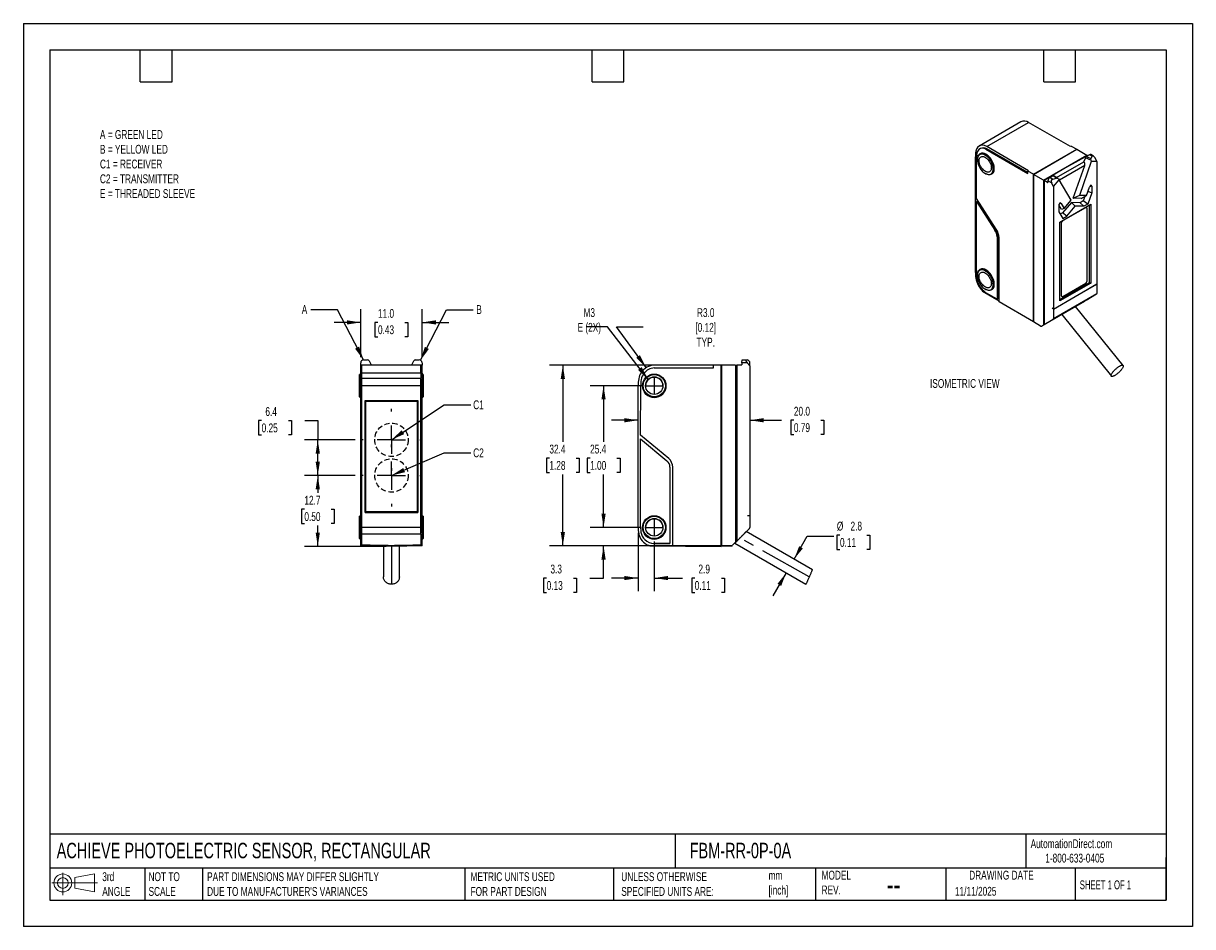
# Model space of a CAD drawing. Header units: millimetres. Extents: x 0 to 210, y 0 to 162.
import ezdxf

# ---------------------------------------------------------------- set-up
doc = ezdxf.new("R2010")
doc.units = ezdxf.units.MM
doc.header["$LTSCALE"] = 0.75
doc.linetypes.add('CENTERX2', pattern=[20.32, 12.7, -2.54, 2.54, -2.54])
doc.linetypes.add('HIDDEN', pattern=[1.905, 1.27, -0.635])
doc.layers.add('CENTER', color=40, linetype='CENTERX2')
doc.layers.add('HIDDEN', color=102, linetype='HIDDEN')
doc.layers.add('DIMENSIONS', color=140, linetype='Continuous', lineweight=25)
doc.layers.add('TEXT', color=140, linetype='Continuous', lineweight=25)
doc.styles.add('SLDTEXTSTYLE0', font='TXT', dxfattribs={"width": 0.7})
doc.styles.add('SLDTEXTSTYLE1', font='TXT', dxfattribs={"width": 0.65})
doc.dimstyles.new('SLDDIMSTYLE0', dxfattribs={"dimtxt": 1.618506, "dimasz": 2.4765, "dimexe": 0, "dimexo": 0.0625, "dimgap": 0.404626, "dimtad": 0, "dimtih": 1, "dimtoh": 1, "dimdec": 1, "dimrnd": 1e-09, "dimzin": 12, "dimdsep": 46, "dimtxsty": 'SLDTEXTSTYLE0', "dimsah": 1, "dimcen": 0.09, "dimadec": 0, "dimazin": 3, "dimtfac": 1, "dimtdec": 1, "dimtmove": 0, "dimatfit": 0, "dimfxl": 0, "dimfrac": 2, "dimtolj": 1, "dimtzin": 12, "dimarcsym": 0})
doc.dimstyles.new('SLDDIMSTYLE1', dxfattribs={"dimtxt": 1.618506, "dimasz": 2.4765, "dimexe": 0, "dimexo": 0.0625, "dimgap": 0.404626, "dimtad": 0, "dimtih": 1, "dimtoh": 1, "dimdec": 1, "dimrnd": 1e-09, "dimzin": 12, "dimdsep": 46, "dimtxsty": 'SLDTEXTSTYLE0', "dimsah": 1, "dimcen": 0.09, "dimadec": 0, "dimazin": 3, "dimtfac": 1, "dimtdec": 1, "dimtofl": 0, "dimtmove": 0, "dimatfit": 3, "dimfxl": 0, "dimfrac": 2, "dimtolj": 1, "dimtzin": 12, "dimarcsym": 0})
doc.dimstyles.new('SLDDIMSTYLE2', dxfattribs={"dimtxt": 1.618506, "dimasz": 2.4765, "dimexe": 0, "dimexo": 0.0625, "dimgap": 0.404626, "dimtad": 0, "dimtih": 1, "dimtoh": 1, "dimdec": 1, "dimrnd": 1e-09, "dimzin": 4, "dimdsep": 46, "dimtxsty": 'SLDTEXTSTYLE0', "dimsah": 1, "dimcen": 0.09, "dimadec": 0, "dimazin": 1, "dimtfac": 1, "dimtdec": 1, "dimtmove": 0, "dimatfit": 0, "dimfxl": 0, "dimfrac": 2, "dimtolj": 1, "dimtzin": 12, "dimarcsym": 0})
doc.dimstyles.new('SLDDIMSTYLE3', dxfattribs={"dimtxt": 0.18, "dimasz": 2.4765, "dimexe": 0, "dimexo": 0.0625, "dimgap": 0, "dimtad": 0, "dimtih": 1, "dimtoh": 1, "dimdec": 0, "dimrnd": 1e-09, "dimzin": 0, "dimdsep": 46, "dimtxsty": 'Standard', "dimsah": 1, "dimcen": 0.09, "dimadec": 0, "dimazin": 0, "dimtfac": 2.4765, "dimtdec": 0, "dimtofl": 0, "dimtmove": 0, "dimatfit": 3, "dimfxl": 0, "dimfrac": 2, "dimtolj": 1, "dimtzin": 0, "dimarcsym": 0})

# ---------------------------------------------------------------- blocks, each defined once
blk = doc.blocks.new('Block11')
at = {"color": 7, "linetype": 'Continuous', "lineweight": 18}
for p, q in [((0, 2.16), (8.16, 2.16)), ((1.94, 3.98), (1.94, 0)), ((4.11, 3.13), (7.63, 3.77)), ((4.11, 1.2), (4.11, 3.13)), ((7.63, 3.77), (7.63, 0.55)), ((4.11, 1.2), (7.63, 0.55))]:
    blk.add_line(p, q, dxfattribs=at)
for radius in [1.61, 0.964]:
    blk.add_circle((1.94, 2.16), radius, dxfattribs=at)
blk = doc.blocks.new('Block12')
at = {"color": 7, "linetype": 'Continuous'}
blk.add_blockref('Block11', (0, 0), dxfattribs=at)
blk = doc.blocks.new('_D')
at = {"layer": 'DIMENSIONS'}
for p, q in [((110.17, 70.62), (110.17, 60.11)), ((113.07, 69.07), (113.07, 60.11)), ((110.17, 62.49), (105.41, 62.49)), ((113.07, 62.49), (118.13, 62.49)), ((120.32, 62.49), (119.78, 62.49)), ((119.78, 62.49), (119.78, 59.92)), ((125.13, 62.49), (125.67, 62.49)), ((125.67, 62.49), (125.67, 59.92)), ((119.78, 59.92), (120.32, 59.92)), ((125.67, 59.92), (125.13, 59.92))]:
    blk.add_line(p, q, dxfattribs=at)
for points in [[(110.17, 62.49), (107.69, 62.87), (107.69, 62.11)], [(113.07, 62.49), (115.55, 62.11), (115.55, 62.87)]]:
    blk.add_solid(points, dxfattribs=at)
at = {"layer": 'DIMENSIONS', "char_height": 1.587, "attachment_point": 1, "style": 'SLDTEXTSTYLE0'}
for s, insert in [('2.9', (120.99, 64.9)), ('0.11', (120.32, 61.96))]:
    blk.add_mtext(s, dxfattribs=dict(at, insert=insert))
blk = doc.blocks.new('_D_1')
at = {"layer": 'DIMENSIONS'}
for p, q in [((103.98, 71.57), (103.98, 76.34)), ((110.57, 71.57), (101.6, 71.57)), ((111.34, 68.29), (101.6, 68.29)), ((103.98, 62.49), (103.98, 68.29)), ((93.78, 62.49), (93.24, 62.49)), ((93.24, 62.49), (93.24, 59.92)), ((98.59, 62.49), (99.14, 62.49)), ((99.14, 62.49), (99.14, 59.92)), ((101.51, 62.49), (103.98, 62.49)), ((93.24, 59.92), (93.78, 59.92)), ((99.14, 59.92), (98.59, 59.92))]:
    blk.add_line(p, q, dxfattribs=at)
for points in [[(103.98, 71.57), (104.36, 74.05), (103.6, 74.05)], [(103.98, 68.29), (103.6, 65.81), (104.36, 65.81)]]:
    blk.add_solid(points, dxfattribs=at)
at = {"layer": 'DIMENSIONS', "char_height": 1.587, "attachment_point": 1, "style": 'SLDTEXTSTYLE0'}
for s, insert in [('3.3', (94.46, 64.9)), ('0.13', (93.78, 61.96))]:
    blk.add_mtext(s, dxfattribs=dict(at, insert=insert))
blk = doc.blocks.new('_D_2')
at = {"layer": 'DIMENSIONS'}
for p, q in [((110.57, 96.97), (101.6, 96.97)), ((103.98, 96.97), (103.98, 86.94)), ((101.57, 84), (101.03, 84)), ((101.03, 84), (101.03, 81.43)), ((106.38, 84), (106.93, 84)), ((106.93, 84), (106.93, 81.43)), ((101.03, 81.43), (101.57, 81.43)), ((103.98, 71.57), (103.98, 81.07)), ((106.93, 81.43), (106.38, 81.43)), ((110.57, 71.57), (101.6, 71.57))]:
    blk.add_line(p, q, dxfattribs=at)
for points in [[(103.98, 96.97), (103.6, 94.5), (104.36, 94.5)], [(103.98, 71.57), (104.36, 74.05), (103.6, 74.05)]]:
    blk.add_solid(points, dxfattribs=at)
at = {"layer": 'DIMENSIONS', "char_height": 1.587, "attachment_point": 1, "style": 'SLDTEXTSTYLE0'}
for s, insert in [('25.4', (101.57, 86.41)), ('1.00', (101.57, 83.48))]:
    blk.add_mtext(s, dxfattribs=dict(at, insert=insert))
blk = doc.blocks.new('_D_3')
at = {"layer": 'DIMENSIONS'}
for p, q in [((138.13, 65.87), (140.5, 69.97)), ((140.5, 69.97), (145.26, 69.97)), ((146.35, 70.19), (145.8, 70.19)), ((145.8, 70.19), (145.8, 67.62)), ((151.16, 70.19), (151.7, 70.19)), ((151.7, 70.19), (151.7, 67.62)), ((145.8, 67.62), (146.35, 67.62)), ((151.7, 67.62), (151.16, 67.62)), ((136.72, 63.41), (134.34, 59.29))]:
    blk.add_line(p, q, dxfattribs=at)
for points in [[(138.13, 65.87), (139.7, 67.82), (139.04, 68.2)], [(136.72, 63.41), (135.15, 61.46), (135.81, 61.08)]]:
    blk.add_solid(points, dxfattribs=at)
at = {"layer": 'DIMENSIONS', "char_height": 1.587, "attachment_point": 1, "style": 'SLDTEXTSTYLE0'}
for s, insert in [('%%c', (145.8, 72.6)), ('2.8', (148.24, 72.6)), ('0.11', (146.35, 69.67))]:
    blk.add_mtext(s, dxfattribs=dict(at, insert=insert))
blk = doc.blocks.new('_D_4')
at = {"layer": 'DIMENSIONS'}
for p, q in [((124.12, 100.67), (94.3, 100.67)), ((96.68, 100.67), (96.68, 86.94)), ((94.27, 84), (93.73, 84)), ((93.73, 84), (93.73, 81.43)), ((99.08, 84), (99.63, 84)), ((99.63, 84), (99.63, 81.43)), ((93.73, 81.43), (94.27, 81.43)), ((96.68, 68.27), (96.68, 81.07)), ((99.63, 81.43), (99.08, 81.43)), ((124.12, 68.27), (94.3, 68.27))]:
    blk.add_line(p, q, dxfattribs=at)
for points in [[(96.68, 100.67), (96.3, 98.2), (97.06, 98.2)], [(96.68, 68.27), (97.06, 70.75), (96.3, 70.75)]]:
    blk.add_solid(points, dxfattribs=at)
at = {"layer": 'DIMENSIONS', "char_height": 1.587, "attachment_point": 1, "style": 'SLDTEXTSTYLE0'}
for s, insert in [('32.4', (94.27, 86.41)), ('1.28', (94.27, 83.48))]:
    blk.add_mtext(s, dxfattribs=dict(at, insert=insert))
blk = doc.blocks.new('_D_5')
at = {"layer": 'DIMENSIONS'}
for p, q in [((110.17, 90.78), (105.41, 90.78)), ((130.19, 90.78), (135.9, 90.78)), ((138.09, 90.78), (137.55, 90.78)), ((137.55, 90.78), (137.55, 88.2)), ((142.9, 90.78), (143.45, 90.78)), ((143.45, 90.78), (143.45, 88.2)), ((137.55, 88.2), (138.09, 88.2)), ((143.45, 88.2), (142.9, 88.2))]:
    blk.add_line(p, q, dxfattribs=at)
for points in [[(110.17, 90.78), (107.69, 91.16), (107.69, 90.4)], [(130.19, 90.78), (132.67, 90.4), (132.67, 91.16)]]:
    blk.add_solid(points, dxfattribs=at)
at = {"layer": 'DIMENSIONS', "char_height": 1.587, "attachment_point": 1, "style": 'SLDTEXTSTYLE0'}
for s, insert in [('20.0', (138.09, 93.19)), ('0.79', (138.09, 90.25))]:
    blk.add_mtext(s, dxfattribs=dict(at, insert=insert))
blk = doc.blocks.new('_D_6')
at = {"layer": 'DIMENSIONS'}
for p, q in [((59.47, 80.87), (50.38, 80.87)), ((52.76, 80.87), (52.76, 77.76)), ((50.36, 74.82), (49.82, 74.82)), ((49.82, 74.82), (49.82, 72.25)), ((55.17, 74.82), (55.71, 74.82)), ((55.71, 74.82), (55.71, 72.25)), ((49.82, 72.25), (50.36, 72.25)), ((52.76, 68.17), (52.76, 71.89)), ((55.71, 72.25), (55.17, 72.25)), ((65.01, 68.17), (50.38, 68.17))]:
    blk.add_line(p, q, dxfattribs=at)
for points in [[(52.76, 80.87), (52.38, 78.4), (53.14, 78.4)], [(52.76, 68.17), (53.14, 70.65), (52.38, 70.65)]]:
    blk.add_solid(points, dxfattribs=at)
at = {"layer": 'DIMENSIONS', "char_height": 1.587, "attachment_point": 1, "style": 'SLDTEXTSTYLE0'}
for s, insert in [('12.7', (50.36, 77.23)), ('0.50', (50.36, 74.3))]:
    blk.add_mtext(s, dxfattribs=dict(at, insert=insert))
blk = doc.blocks.new('_D_7')
at = {"layer": 'DIMENSIONS'}
for p, q in [((42.7, 90.73), (42.16, 90.73)), ((42.16, 90.73), (42.16, 88.16)), ((47.51, 90.73), (48.05, 90.73)), ((48.05, 90.73), (48.05, 88.16)), ((50.43, 90.73), (52.76, 90.73)), ((52.76, 90.73), (52.76, 87.27)), ((42.16, 88.16), (42.7, 88.16)), ((48.05, 88.16), (47.51, 88.16)), ((59.47, 87.27), (50.38, 87.27)), ((52.76, 80.87), (52.76, 87.27)), ((59.47, 80.87), (50.38, 80.87))]:
    blk.add_line(p, q, dxfattribs=at)
for points in [[(52.76, 87.27), (52.38, 84.8), (53.14, 84.8)], [(52.76, 80.87), (53.14, 83.35), (52.38, 83.35)]]:
    blk.add_solid(points, dxfattribs=at)
at = {"layer": 'DIMENSIONS', "char_height": 1.587, "attachment_point": 1, "style": 'SLDTEXTSTYLE0'}
for s, insert in [('6.4', (43.37, 93.14)), ('0.25', (42.7, 90.2))]:
    blk.add_mtext(s, dxfattribs=dict(at, insert=insert))
blk = doc.blocks.new('_D_8')
at = {"layer": 'DIMENSIONS'}
for p, q in [((60.46, 102.06), (60.46, 110.7)), ((71.46, 102.06), (71.46, 110.7)), ((60.46, 108.32), (55.7, 108.32)), ((63.55, 108.32), (63.01, 108.32)), ((63.01, 108.32), (63.01, 105.75)), ((68.36, 108.32), (68.9, 108.32)), ((68.9, 108.32), (68.9, 105.75)), ((71.46, 108.32), (76.23, 108.32)), ((63.01, 105.75), (63.55, 105.75)), ((68.9, 105.75), (68.36, 105.75))]:
    blk.add_line(p, q, dxfattribs=at)
for points in [[(60.46, 108.32), (57.99, 108.7), (57.99, 107.94)], [(71.46, 108.32), (73.94, 107.94), (73.94, 108.7)]]:
    blk.add_solid(points, dxfattribs=at)
at = {"layer": 'DIMENSIONS', "char_height": 1.587, "attachment_point": 1, "style": 'SLDTEXTSTYLE0'}
for s, insert in [('11.0', (63.55, 110.73)), ('0.43', (63.55, 107.8))]:
    blk.add_mtext(s, dxfattribs=dict(at, insert=insert))
blk = doc.blocks.new('SW_CENTERMARKSYMBOL_0')
at = {"layer": 'CENTER', "color": 0}
for p, q in [((0, 5.08), (0, 5.54)), ((0, 0), (0, 2.54)), ((-5.08, 0), (-5.54, 0)), ((0, 0), (-2.54, 0)), ((0, 0), (0, -2.54)), ((0, 0), (2.54, 0)), ((5.08, 0), (5.54, 0)), ((0, -5.08), (0, -5.54))]:
    blk.add_line(p, q, dxfattribs=at)
blk = doc.blocks.new('SW_CENTERMARKSYMBOL_1')
at = {"layer": 'CENTER', "color": 0}
for p, q in [((0, 5.08), (0, 5.54)), ((0, 0), (0, 2.54)), ((-5.08, 0), (-5.54, 0)), ((0, 0), (-2.54, 0)), ((0, 0), (0, -2.54)), ((0, 0), (2.54, 0)), ((5.08, 0), (5.54, 0)), ((0, -5.08), (0, -5.54))]:
    blk.add_line(p, q, dxfattribs=at)

msp = doc.modelspace()

# ---------------------------------------------------------------- linework, layer by layer
at = {"color": 7, "linetype": 'Continuous'}
for p, q in [((0, 161.93), (0, 0)), ((0, 161.93), (209.55, 161.93)), ((209.55, 161.93), (209.55, 0)), ((209.55, 0), (0, 0))]:
    msp.add_line(p, q, dxfattribs=at)
for p, q in [((178.77, 144.26), (171.28, 139.93)), ((172.67, 139.85), (180.16, 144.17)), ((187.66, 139.85), (180.16, 144.17)), ((171.51, 139.49), (171.37, 139.41)), ((171.47, 138.56), (171.4, 138.52)), ((172.52, 139.36), (172.67, 139.44)), ((172.52, 139.36), (180.02, 135.03)), ((180.16, 135.52), (172.67, 139.85)), ((180.02, 135.19), (172.67, 139.44)), ((181.01, 134.87), (188.79, 139.36)), ((181.03, 134.86), (188.81, 139.35)), ((182.83, 133.82), (190.61, 138.31)), ((187.8, 139.93), (187.66, 139.85)), ((187.8, 139.93), (188.79, 139.36)), ((188.79, 139.36), (188.79, 139.34)), ((188.81, 139.35), (190.61, 138.31)), ((191.08, 138.39), (190.56, 138.09)), ((190.61, 138.15), (190.61, 138.31)), ((191.57, 138.1), (191.08, 138.39)), ((191.8, 138.14), (191.32, 138.41)), ((170.62, 117.27), (170.62, 138.01)), ((170.8, 130.51), (170.81, 137.74)), ((170.97, 137.56), (170.97, 137.48)), ((185.17, 134.27), (190.04, 137.08)), ((190.23, 136.45), (185.68, 133.83)), ((190.75, 138.23), (186.79, 136.02)), ((188.17, 130.59), (190.23, 136.45)), ((191.39, 137.17), (189.25, 131.08)), ((189.99, 137.11), (190.07, 137.15)), ((189.99, 137.11), (190.04, 137.08)), ((190.36, 137.85), (190.07, 137.15)), ((191.31, 137.39), (190.36, 137.85)), ((190.56, 138.09), (191.31, 137.73)), ((190.75, 138.23), (190.77, 138.21)), ((191.57, 138.1), (191.31, 137.73)), ((191.31, 137.39), (191.39, 137.17)), ((192.41, 137.15), (191.39, 137.17)), ((192.41, 137.15), (192.07, 137.81)), ((192.41, 137.15), (192.41, 115.21)), ((172.38, 135.03), (172.45, 134.99)), ((173.5, 134.88), (173.57, 134.93)), ((180.02, 135.44), (180.16, 135.52)), ((180.02, 135.03), (180.02, 135.44)), ((181.01, 134.87), (180.02, 135.44)), ((181.01, 108.41), (181.01, 134.87)), ((181.03, 134.86), (181.03, 108.4)), ((182.83, 133.82), (181.03, 134.86)), ((186.79, 136.02), (182.97, 133.74)), ((184.53, 134.6), (184.01, 134.3)), ((184.01, 134.3), (184.5, 134.02)), ((184.5, 134.02), (185.15, 134.17)), ((185.15, 134.17), (184.53, 134.6)), ((185.42, 134.1), (184.68, 134.62)), ((182.83, 133.82), (182.83, 107.87)), ((183.56, 133.39), (182.97, 133.74)), ((182.97, 133.74), (182.97, 107.95)), ((183.56, 133.39), (183.61, 133.42)), ((183.63, 133.71), (183.61, 133.42)), ((184.29, 133.32), (183.63, 133.71)), ((184.63, 132.66), (184.29, 133.32)), ((184.63, 132.66), (185.66, 133.86)), ((184.63, 132.66), (184.63, 110.72)), ((185.49, 134.03), (185.66, 133.86)), ((187.8, 130.24), (185.66, 133.86)), ((190.53, 131.06), (191.07, 132.59)), ((191.47, 132.74), (191.08, 132.62)), ((191.47, 132.74), (191.47, 131.57)), ((170.79, 117), (170.8, 129.98)), ((174.35, 125.02), (170.8, 130.51)), ((170.94, 130.06), (170.8, 129.98)), ((170.8, 129.98), (174.13, 124.84)), ((170.94, 130.06), (174.27, 124.92)), ((186.51, 128.75), (187.8, 130.24)), ((188.17, 130.57), (188.17, 130.59)), ((188.19, 130.59), (188.17, 130.59)), ((188.17, 130.57), (188.19, 130.59)), ((189.56, 130.56), (188.17, 130.57)), ((189.25, 131.08), (188.19, 130.59)), ((190.53, 131.06), (189.25, 131.08)), ((189.93, 130.09), (189.39, 129.78)), ((189.56, 130.56), (190.53, 131.06)), ((190.21, 130.9), (189.93, 130.09)), ((190.75, 129.53), (189.93, 130.09)), ((191.47, 131.57), (190.75, 129.53)), ((190.8, 131.83), (191.47, 131.57)), ((186.07, 128.55), (185.58, 129.39)), ((185.58, 129.34), (185.58, 128.17)), ((185.58, 128.17), (186.29, 126.96)), ((185.98, 129.65), (185.66, 129.61)), ((185.76, 126.31), (191.29, 129.5)), ((186.24, 127.96), (185.83, 127.73)), ((185.98, 129.65), (186.51, 128.75)), ((186.51, 128.75), (186.07, 128.55)), ((187.82, 129.8), (186.24, 127.96)), ((186.99, 127.36), (186.24, 127.96)), ((186.29, 126.57), (190.39, 128.94)), ((186.99, 127.36), (188.52, 129.15)), ((189.39, 129.78), (187.82, 129.8)), ((188.52, 129.15), (187.82, 129.8)), ((190.05, 129.13), (188.52, 129.15)), ((190.05, 129.13), (189.39, 129.78)), ((190.75, 129.53), (190.05, 129.13)), ((190.39, 128.94), (190.35, 128.96)), ((190.54, 128.95), (190.5, 128.98)), ((190.6, 128.81), (190.6, 115.67)), ((191.06, 115.49), (191.06, 129.37)), ((191.29, 129.5), (191.29, 115.35)), ((185.76, 112.16), (185.76, 126.31)), ((186.04, 113.08), (186.04, 126.23)), ((186.08, 126.2), (186.04, 126.23)), ((186.08, 113.06), (186.08, 126.2)), ((186.25, 126.59), (186.29, 126.57)), ((186.29, 126.96), (186.99, 127.36)), ((174.13, 124.84), (174.27, 124.92)), ((174.5, 123.68), (174.65, 123.76)), ((174.5, 123.68), (174.5, 112.49)), ((174.65, 123.76), (174.65, 112.57)), ((174.86, 112.02), (174.86, 123.48)), ((171.47, 117.82), (171.4, 117.78)), ((170.97, 116.82), (170.97, 116.74)), ((185.76, 112.43), (191.06, 115.49)), ((191.29, 115.35), (185.76, 112.16)), ((190.39, 115.3), (186.29, 112.93)), ((191.06, 115.49), (191.29, 115.35)), ((171.91, 113.91), (174.86, 112.18)), ((172.38, 114.29), (172.45, 114.25)), ((174.5, 112.49), (172.52, 113.64)), ((173.5, 114.14), (173.57, 114.19)), ((192.35, 113.37), (184.57, 108.88)), ((184.63, 110.72), (192.41, 115.21)), ((184.63, 110.69), (192.41, 115.18)), ((184.63, 109.01), (192.41, 113.5)), ((192.35, 113.37), (190.75, 112.44)), ((192.39, 115.19), (192.41, 115.18)), ((192.41, 115.18), (192.41, 113.5)), ((174.5, 112.49), (174.65, 112.57)), ((181.01, 108.41), (174.86, 112.02)), ((182.45, 107.65), (190.23, 112.14)), ((186.04, 113.08), (186.08, 113.06)), ((186.1, 112.94), (186.14, 112.92)), ((197.1, 100.61), (188.59, 111.2)), ((190.61, 112.36), (190.23, 112.14)), ((190.46, 112.28), (190.61, 112.36)), ((190.46, 112.28), (190.6, 112.36)), ((190.6, 112.36), (190.75, 112.44)), ((190.61, 112.36), (190.61, 112.36)), ((184.63, 110.72), (184.36, 110.85)), ((184.63, 110.69), (184.36, 110.85)), ((184.63, 110.69), (184.63, 109.01)), ((186.1, 109.76), (194.99, 98.69)), ((181.01, 108.41), (181.03, 108.42)), ((182.3, 107.67), (181.03, 108.4)), ((182.45, 107.65), (182.83, 107.87)), ((182.83, 107.87), (182.97, 107.95)), ((182.97, 107.95), (184.57, 108.88)), ((183.18, 108.07), (182.97, 107.95)), ((182.98, 107.96), (182.97, 107.95)), ((182.97, 107.95), (182.97, 107.95)), ((183.05, 108), (182.98, 107.96)), ((182.98, 107.96), (182.98, 107.96)), ((183.05, 108), (183.18, 108.07)), ((183.05, 108), (183.05, 108)), ((60.46, 100.74), (60.46, 101.1)), ((60.46, 100.74), (62.33, 100.74)), ((60.46, 100.67), (60.46, 100.74)), ((60.46, 100.67), (60.66, 100.67)), ((60.46, 100.17), (60.46, 100.67)), ((71.26, 100.67), (60.66, 100.67)), ((60.66, 99.28), (60.66, 100.67)), ((60.96, 101.6), (61.7, 101.6)), ((61.97, 101.44), (62.33, 100.74)), ((69.6, 100.74), (69.96, 101.44)), ((69.6, 100.74), (71.46, 100.74)), ((70.23, 101.6), (70.96, 101.6)), ((71.26, 99.28), (71.26, 100.67)), ((71.46, 100.67), (71.26, 100.67)), ((71.46, 101.1), (71.46, 100.74)), ((71.46, 100.74), (71.46, 100.67)), ((71.46, 100.17), (71.46, 100.67)), ((123.67, 100.67), (113.07, 100.67)), ((123.67, 100.17), (123.67, 100.67)), ((125.07, 100.67), (123.67, 100.67)), ((125.07, 68.27), (125.07, 100.67)), ((125.09, 100.67), (125.09, 68.27)), ((127.64, 100.67), (125.09, 100.67)), ((127.64, 100.67), (127.64, 68.9)), ((127.74, 100.47), (127.74, 100.67)), ((127.74, 100.67), (127.84, 100.67)), ((128.68, 100.67), (127.84, 100.67)), ((127.84, 100.67), (127.84, 69.1)), ((128.77, 101.1), (128.75, 100.74)), ((128.77, 101.1), (128.81, 101.6)), ((129.71, 101.1), (128.77, 101.1)), ((128.81, 101.6), (129.5, 101.6)), ((128.81, 101.6), (129.78, 101.6)), ((129.5, 101.6), (129.78, 101.6)), ((130.19, 100.54), (129.71, 101.1)), ((130.03, 101.44), (130.19, 101.28)), ((130.19, 100.54), (130.19, 101.28)), ((60.36, 99.07), (60.26, 98.97)), ((60.26, 94.97), (60.26, 98.97)), ((60.46, 99.07), (60.36, 99.07)), ((60.36, 99.07), (60.36, 94.87)), ((60.46, 100.17), (60.66, 100.17)), ((60.46, 99.2), (60.46, 100.17)), ((60.46, 99.2), (60.66, 99.2)), ((60.46, 98.05), (60.46, 99.2)), ((60.66, 99.28), (71.26, 99.28)), ((60.66, 98.24), (60.66, 99.28)), ((71.46, 100.17), (71.26, 100.17)), ((71.26, 99.28), (71.26, 98.24)), ((71.26, 99.2), (71.46, 99.2)), ((71.46, 99.2), (71.46, 100.17)), ((71.46, 99.2), (71.46, 98.05)), ((71.56, 99.07), (71.46, 99.07)), ((71.66, 98.97), (71.56, 99.07)), ((71.56, 94.87), (71.56, 99.07)), ((71.66, 98.97), (71.66, 94.97)), ((113.07, 100.17), (123.67, 100.17)), ((125.07, 100.57), (125.09, 100.57)), ((127.64, 100.47), (127.65, 100.47)), ((127.65, 100.47), (127.65, 68.91)), ((127.65, 100.47), (127.65, 100.47)), ((127.65, 100.47), (127.65, 68.91)), ((127.65, 100.47), (127.83, 100.47)), ((127.83, 69.09), (127.83, 100.47)), ((130.19, 100.54), (130.19, 73.66)), ((60.66, 98.05), (60.46, 98.05)), ((60.46, 96.97), (60.46, 98.05)), ((60.46, 88.12), (60.46, 96.97)), ((60.46, 96.97), (60.66, 96.97)), ((71.26, 98.24), (60.66, 98.24)), ((60.66, 96.97), (60.66, 98.24)), ((71.26, 96.97), (60.66, 96.97)), ((60.66, 71.57), (60.66, 96.97)), ((71.26, 96.97), (71.26, 98.24)), ((71.46, 98.05), (71.26, 98.05)), ((71.26, 71.57), (71.26, 96.97)), ((71.46, 96.97), (71.26, 96.97)), ((71.46, 96.97), (71.46, 98.05)), ((71.46, 88.12), (71.46, 96.97)), ((110.17, 71.57), (110.17, 96.97)), ((110.63, 88.12), (110.64, 96.97)), ((110.97, 96.97), (110.97, 96.97)), ((115.17, 96.97), (115.17, 96.97)), ((60.26, 94.97), (60.36, 94.87)), ((60.36, 94.87), (60.46, 94.87)), ((61.24, 94.3), (70.69, 94.3)), ((61.24, 74.25), (61.24, 94.3)), ((61.25, 94.29), (61.24, 94.3)), ((70.68, 94.29), (70.69, 94.3)), ((70.69, 94.3), (70.69, 74.25)), ((71.46, 94.87), (71.56, 94.87)), ((71.56, 94.87), (71.66, 94.97)), ((61.25, 94.29), (61.25, 74.26)), ((61.25, 94.29), (70.68, 94.29)), ((61.37, 94.2), (70.57, 94.2)), ((61.37, 74.35), (61.37, 94.2)), ((70.57, 94.2), (70.57, 74.35)), ((70.68, 94.29), (70.68, 74.26)), ((60.46, 88.12), (60.66, 88.12)), ((60.46, 87.47), (60.46, 88.12)), ((71.46, 88.12), (71.26, 88.12)), ((71.46, 87.47), (71.46, 88.12)), ((115.65, 83.91), (110.63, 88.12)), ((115.65, 83.91), (110.63, 88.12)), ((110.63, 88.12), (110.63, 88.12)), ((60.66, 87.48), (60.46, 87.47)), ((60.46, 71.57), (60.46, 87.47)), ((71.26, 87.47), (71.46, 87.47)), ((71.46, 71.57), (71.46, 87.47)), ((110.62, 71.57), (110.63, 87.47)), ((110.63, 87.47), (115.33, 83.53)), ((115.65, 83.91), (115.65, 83.91)), ((115.87, 82.38), (115.87, 68.67)), ((116.37, 68.35), (116.37, 82.38)), ((60.36, 73.67), (60.26, 73.57)), ((60.26, 69.57), (60.26, 73.57)), ((60.46, 73.67), (60.36, 73.67)), ((60.36, 73.67), (60.36, 69.47)), ((61.25, 74.26), (61.24, 74.25)), ((70.69, 74.25), (61.24, 74.25)), ((61.25, 74.26), (70.68, 74.26)), ((70.57, 74.35), (61.37, 74.35)), ((70.68, 74.26), (70.69, 74.25)), ((71.56, 73.67), (71.46, 73.67)), ((71.66, 73.57), (71.56, 73.67)), ((71.56, 69.47), (71.56, 73.67)), ((71.66, 73.57), (71.66, 69.57)), ((130.19, 73.66), (129.8, 73.62)), ((130.19, 73.66), (129.8, 73.62)), ((130.19, 73.62), (129.8, 73.62)), ((130.19, 73.66), (130.19, 73.66)), ((130.19, 73.62), (130.19, 71.57)), ((60.46, 71.57), (60.66, 71.57)), ((60.46, 70.71), (60.46, 71.57)), ((71.26, 71.57), (60.66, 71.57)), ((60.66, 70.41), (60.66, 71.57)), ((71.26, 70.41), (71.26, 71.57)), ((71.46, 71.57), (71.26, 71.57)), ((71.46, 70.71), (71.46, 71.57)), ((110.97, 71.57), (110.97, 71.57)), ((115.17, 71.57), (115.17, 71.57)), ((127.84, 69.1), (130.11, 71.36)), ((130.11, 71.36), (127.84, 69.1)), ((130.11, 71.36), (130.11, 71.36)), ((60.26, 69.57), (60.36, 69.47)), ((60.36, 69.47), (60.46, 69.47)), ((60.46, 70.71), (60.66, 70.71)), ((60.46, 69.38), (60.46, 70.71)), ((60.66, 69.38), (60.46, 69.38)), ((60.46, 68.67), (60.46, 69.38)), ((60.66, 70.41), (71.26, 70.41)), ((60.66, 68.38), (60.66, 70.41)), ((71.26, 70.71), (71.46, 70.71)), ((71.26, 70.41), (71.26, 68.38)), ((71.46, 69.38), (71.26, 69.38)), ((71.46, 70.71), (71.46, 69.38)), ((71.46, 69.47), (71.56, 69.47)), ((71.46, 68.67), (71.46, 69.38)), ((71.56, 69.47), (71.66, 69.57)), ((110.29, 70.41), (110.29, 70.41)), ((110.68, 70.71), (110.68, 70.71)), ((111.38, 69.38), (111.38, 69.38)), ((141.4, 63.98), (129.56, 70.82)), ((60.46, 68.67), (60.66, 68.67)), ((60.46, 68.35), (60.46, 68.67)), ((60.66, 68.34), (60.46, 68.35)), ((60.46, 68.27), (60.46, 68.35)), ((65.96, 68.17), (60.46, 68.27)), ((60.66, 68.38), (60.66, 68.34)), ((64.54, 68.2), (64.54, 62.68)), ((65.96, 68.29), (65.96, 68.17)), ((71.46, 68.27), (65.96, 68.17)), ((67.39, 62.68), (67.39, 68.2)), ((71.46, 68.67), (71.26, 68.67)), ((71.26, 68.38), (71.26, 68.34)), ((71.26, 68.34), (71.46, 68.35)), ((71.46, 68.35), (71.46, 68.67)), ((71.46, 68.27), (71.46, 68.35)), ((112, 68.38), (116.37, 68.34)), ((112.29, 68.29), (125.07, 68.17)), ((113.07, 68.67), (115.87, 68.67)), ((113.07, 68.67), (113.07, 68.67)), ((115.87, 68.67), (113.07, 68.67)), ((115.87, 68.67), (115.87, 68.67)), ((116.37, 68.34), (116.37, 68.35)), ((125.07, 68.27), (116.37, 68.35)), ((125.07, 68.37), (125.09, 68.37)), ((125.07, 68.37), (125.09, 68.37)), ((125.07, 68.31), (125.09, 68.31)), ((125.07, 68.27), (125.07, 68.17)), ((125.09, 68.27), (125.07, 68.27)), ((125.07, 68.27), (125.09, 68.27)), ((126.89, 68.27), (125.09, 68.27)), ((125.09, 68.27), (125.09, 68.27)), ((125.09, 68.27), (126.89, 68.27)), ((125.09, 68.27), (125.09, 68.27)), ((126.89, 68.27), (126.89, 68.27)), ((127.11, 68.36), (127.64, 68.9)), ((127.64, 68.9), (127.11, 68.36)), ((127.11, 68.36), (127.11, 68.36)), ((127.49, 68.74), (140.25, 61.37)), ((127.64, 68.9), (127.84, 69.09)), ((127.65, 68.91), (127.64, 68.9)), ((127.64, 68.9), (127.64, 68.9)), ((127.64, 68.9), (127.64, 68.9)), ((127.65, 68.91), (127.83, 69.09)), ((127.65, 68.91), (127.65, 68.91)), ((127.83, 69.09), (127.84, 69.1)), ((127.84, 69.09), (127.84, 69.1))]:
    msp.add_line(p, q)
at = {"flags": 128}
for points in [[(170.97, 137.56), (170.98, 137.78), (171.02, 137.97), (171.08, 138.15), (171.17, 138.3), (171.28, 138.43), (171.4, 138.52), (171.55, 138.59), (171.71, 138.62), (171.89, 138.62), (172.07, 138.58), (172.26, 138.52), (172.45, 138.42), (172.65, 138.29), (172.84, 138.14), (173.02, 137.96), (173.2, 137.76), (173.36, 137.54), (173.5, 137.31), (173.63, 137.07), (173.74, 136.82), (173.83, 136.57), (173.89, 136.32), (173.93, 136.08), (173.94, 135.85)], [(173.8, 135.85), (173.78, 136.07), (173.75, 136.31), (173.68, 136.55), (173.6, 136.79), (173.49, 137.03), (173.37, 137.27), (173.22, 137.49), (173.06, 137.7), (172.89, 137.89), (172.71, 138.06), (172.52, 138.21), (172.34, 138.32), (172.15, 138.41), (171.96, 138.46), (171.79, 138.49), (171.62, 138.48), (171.47, 138.44), (171.33, 138.36), (171.22, 138.26), (171.12, 138.13), (171.05, 137.97), (171, 137.79), (170.97, 137.59), (170.97, 137.37), (171, 137.14), (171.05, 136.9), (171.12, 136.65), (171.22, 136.41), (171.33, 136.17), (171.47, 135.94), (171.62, 135.73), (171.79, 135.52), (171.96, 135.34), (172.15, 135.19), (172.34, 135.06), (172.52, 134.96), (172.71, 134.88), (172.89, 134.84), (173.06, 134.84), (173.22, 134.86), (173.37, 134.92), (173.49, 135.01), (173.6, 135.13), (173.68, 135.27), (173.75, 135.44), (173.78, 135.64), (173.8, 135.85)], [(173.57, 134.93), (173.57, 134.93), (173.7, 135.02), (173.81, 135.14), (173.9, 135.3), (173.96, 135.47), (174, 135.67), (174.01, 135.89), (174, 136.12), (173.96, 136.36), (173.9, 136.61), (173.81, 136.86), (173.7, 137.11), (173.57, 137.35), (173.43, 137.58), (173.27, 137.8), (173.09, 138), (172.91, 138.18), (172.72, 138.33), (172.52, 138.46)], [(173.48, 136.03), (173.47, 135.84), (173.43, 135.68), (173.36, 135.53), (173.28, 135.42), (173.17, 135.33), (173.05, 135.27), (172.91, 135.25), (172.75, 135.26), (172.59, 135.3), (172.42, 135.37), (172.26, 135.48), (172.09, 135.61), (171.93, 135.77), (171.79, 135.94), (171.65, 136.14), (171.54, 136.35), (171.44, 136.56), (171.37, 136.78), (171.32, 136.99), (171.29, 137.2), (171.29, 137.39), (171.32, 137.57), (171.37, 137.72), (171.44, 137.85), (171.54, 137.96), (171.65, 138.03), (171.79, 138.07), (171.93, 138.08), (172.09, 138.05), (172.26, 137.99), (172.42, 137.9), (172.59, 137.78), (172.75, 137.64), (172.91, 137.47), (173.05, 137.29), (173.17, 137.08), (173.28, 136.87), (173.36, 136.66), (173.43, 136.44), (173.47, 136.23), (173.48, 136.03)], [(173.94, 135.85), (173.93, 135.63), (173.89, 135.43), (173.83, 135.25), (173.74, 135.1), (173.63, 134.98), (173.5, 134.88), (173.36, 134.82), (173.2, 134.79), (173.02, 134.79), (172.84, 134.82), (172.65, 134.89), (172.45, 134.99), (172.45, 134.99)], [(183.61, 133.42), (183.61, 133.41), (183.61, 133.4), (183.6, 133.39), (183.6, 133.39), (183.59, 133.39), (183.58, 133.39), (183.57, 133.39), (183.56, 133.39)], [(170.97, 116.82), (170.98, 117.04), (171.02, 117.23), (171.08, 117.41), (171.17, 117.56), (171.28, 117.69), (171.4, 117.78), (171.55, 117.85), (171.71, 117.88), (171.89, 117.88), (172.07, 117.84), (172.26, 117.77), (172.45, 117.68), (172.65, 117.55), (172.84, 117.4), (173.02, 117.22), (173.2, 117.02), (173.36, 116.8), (173.5, 116.57), (173.63, 116.33), (173.74, 116.08), (173.83, 115.83), (173.89, 115.58), (173.93, 115.34), (173.94, 115.11)], [(173.8, 115.11), (173.78, 115.33), (173.75, 115.57), (173.68, 115.81), (173.6, 116.05), (173.49, 116.29), (173.37, 116.53), (173.22, 116.75), (173.06, 116.96), (172.89, 117.15), (172.71, 117.32), (172.52, 117.47), (172.34, 117.58), (172.15, 117.67), (171.96, 117.72), (171.79, 117.75), (171.62, 117.74), (171.47, 117.7), (171.33, 117.62), (171.22, 117.52), (171.12, 117.39), (171.05, 117.23), (171, 117.05), (170.97, 116.85), (170.97, 116.63), (171, 116.4), (171.05, 116.16), (171.12, 115.91), (171.22, 115.67), (171.33, 115.43), (171.47, 115.2), (171.62, 114.98), (171.79, 114.78), (171.96, 114.6), (172.15, 114.45), (172.34, 114.32), (172.52, 114.22), (172.71, 114.14), (172.89, 114.1), (173.06, 114.1), (173.22, 114.12), (173.37, 114.18), (173.49, 114.27), (173.6, 114.39), (173.68, 114.53), (173.75, 114.7), (173.78, 114.9), (173.8, 115.11)], [(173.57, 114.19), (173.57, 114.19), (173.7, 114.28), (173.81, 114.4), (173.9, 114.56), (173.96, 114.73), (174, 114.93), (174.01, 115.15), (174, 115.38), (173.96, 115.62), (173.9, 115.87), (173.81, 116.12), (173.7, 116.37), (173.57, 116.61), (173.43, 116.84), (173.27, 117.06), (173.09, 117.26), (172.91, 117.44), (172.72, 117.59), (172.52, 117.72)], [(173.48, 115.29), (173.47, 115.1), (173.43, 114.94), (173.36, 114.79), (173.28, 114.68), (173.17, 114.59), (173.05, 114.53), (172.91, 114.51), (172.75, 114.52), (172.59, 114.56), (172.42, 114.63), (172.26, 114.74), (172.09, 114.87), (171.93, 115.03), (171.79, 115.2), (171.65, 115.4), (171.54, 115.61), (171.44, 115.82), (171.37, 116.04), (171.32, 116.25), (171.29, 116.46), (171.29, 116.65), (171.32, 116.83), (171.37, 116.98), (171.44, 117.11), (171.54, 117.22), (171.65, 117.29), (171.79, 117.33), (171.93, 117.34), (172.09, 117.31), (172.26, 117.25), (172.42, 117.16), (172.59, 117.04), (172.75, 116.9), (172.91, 116.73), (173.05, 116.55), (173.17, 116.34), (173.28, 116.13), (173.36, 115.92), (173.43, 115.7), (173.47, 115.49), (173.48, 115.29)], [(173.94, 115.11), (173.93, 114.89), (173.89, 114.69), (173.83, 114.51), (173.74, 114.36), (173.63, 114.24), (173.5, 114.14), (173.36, 114.08), (173.2, 114.05), (173.02, 114.05), (172.84, 114.08), (172.65, 114.15), (172.45, 114.25), (172.45, 114.25)]]:
    msp.add_lwpolyline(points, dxfattribs=at)
for centre, radius in [((113.07, 96.97), 2.1), ((113.07, 96.97), 2), ((113.07, 96.97), 1.55), ((113.07, 71.57), 2.1), ((113.07, 71.57), 2), ((113.07, 71.57), 1.55)]:
    msp.add_circle(centre, radius)
for centre, radius, start, end in [((179.39, 142.94), 1.46, 57.9356, 114.8765), ((176.34, 138.03), 5.72, 170.3292, 180.2326), ((172.18, 138.77), 1.5, 142.7659, 171.5261), ((176.32, 137.75), 5.52, 171.3536, 180.1443), ((172.05, 138.45), 1.19, 133.6821, 173.7012), ((171.92, 138.79), 1.29, 54.8645, 136.3885), ((171.91, 138.38), 1.15, 57.925, 126.237), ((171.91, 137.59), 1.06, 54.5328, 114.1568), ((172.04, 138.41), 1.2, 58.6586, 116.1963), ((190.44, 128.85), 0.137, 64.206, 112.141), ((190.47, 128.84), 0.131, 350.7859, 129.2033), ((186.51, 126.2), 0.47, 129.0751, 177.0747), ((186.54, 126.18), 0.461, 122.6055, 177.3945), ((172.29, 123.6), 2.22, 2.2136, 34.0508), ((172.43, 123.68), 2.22, 2.2136, 34.0508), ((171.9, 123.36), 2.96, 2.2136, 34.0508), ((171.91, 116.85), 1.06, 54.5328, 114.1568), ((176.81, 117.29), 6.19, 180.2227, 189.4758), ((175.22, 117.1), 4.59, 190.3814, 223.9821), ((176.78, 117.01), 5.99, 180.0887, 187.1492), ((174.36, 116.77), 3.56, 188.0458, 211.5432), ((190.14, 115.69), 0.461, 302.6055, 357.3945), ((174.6, 116.79), 3.78, 209.9834, 236.6296), ((192.26, 113.49), 0.151, 305.6972, 5.6205), ((186.18, 113.06), 0.148, 173.7011, 234.9867), ((186.21, 113.03), 0.131, 170.7859, 309.2033), ((184.48, 109), 0.151, 305.6972, 5.6205), ((182.39, 107.79), 0.151, 234.3817, 294.3148), ((60.96, 101.1), 0.5, 90, 180), ((70.96, 101.1), 0.5, 0, 90), ((113.23, 97.68), 3, 93.0332, 147.6419), ((128.68, 100.74), 0.07, 270, 356), ((113.19, 97.71), 2.95, 147.6419, 169.602), ((113.2, 97.64), 2.5, 141.4659, 170.6365), ((113.27, 97.58), 2.6, 94.5051, 141.4659), ((113.07, 96.97), 1.55, 0, 180), ((117.17, 96.97), 7, 169.602, 180), ((117.29, 96.97), 6.65, 170.6365, 179.9534), ((113.07, 96.97), 2.1, 180, 0), ((114.37, 82.38), 2, 0, 50), ((114.37, 82.38), 2, 0, 50), ((114.37, 82.38), 1.5, 360, 50), ((115.86, 71.57), 5.69, 180, 191.763), ((115.86, 71.57), 5.69, 180, 191.763), ((116.32, 71.57), 5.7, 179.9534, 188.7165), ((116.32, 71.57), 5.7, 179.9534, 188.7165), ((113.07, 71.57), 2.1, 180, 0), ((113.07, 71.57), 1.55, 360, 180), ((129.89, 71.57), 0.3, 314.9994, 0), ((129.89, 71.57), 0.3, 314.9994, 0), ((113.03, 70.99), 2.8, 191.763, 248.4904), ((113.03, 70.99), 2.8, 191.763, 248.4904), ((112.96, 71.05), 2.3, 188.7165, 226.6481), ((112.96, 71.05), 2.3, 188.7165, 226.6481), ((113.16, 71.27), 2.6, 226.6481, 267.9014), ((113.16, 71.27), 2.6, 226.6481, 267.9014), ((126.89, 68.57), 0.3, 270, 315.0006), ((126.89, 68.57), 0.3, 270, 315.0006)]:
    msp.add_arc(centre, radius, start, end)
for centre, major_axis, ratio, start_param, end_param in [((191.05, 137.99), (0.274, 0.419), 0.535787, 0.030361, 0.815678), ((190.02, 137.18), (0.0135, 0.0755), 0.773503, 2.933644, 4.434627), ((189.88, 136.62), (0.086, 0.485), 0.773503, 4.50444, 6.075237), ((190.54, 137.85), (0.166, 0.252), 0.531981, 0.816181, 1.917676), ((191.5, 137.39), (-0.149, 0.369), 0.446946, 0.288756, 1.390251), ((191.87, 137.52), (-0.225, 0.644), 0.439905, 5.026019, 6.596815), ((183.98, 133.91), (0.274, 0.419), 0.535787, 0.815678, 2.386474), ((184.51, 134.37), (0.165, 0.25), 0.539284, 6.267765, 7.107052), ((185.3, 133.81), (-0.24, 0.316), 0.726378, 4.863901, 5.965397), ((184.8, 133.44), (-0.478, 0.488), 0.707019, 5.872865, 7.443662), ((191.25, 132.57), (0.147, 0.337), 0.484703, 5.444552, 8.003143), ((185.79, 129.42), (0.101, 0.302), 0.645267, 5.774171, 8.332762), ((61.7, 101.3), (0.268, -0.139), 0.991672, 0.95091, 2.052405), ((62.33, 100.74), (-0.0359, 0.0699), 0.077829, 1.600669, 3.101652), ((69.59, 100.74), (0.0359, 0.0699), 0.077829, 3.181533, 4.682516), ((70.23, 101.3), (0.268, 0.139), 0.991672, 1.089187, 2.190683), ((129.93, 101.1), (-0.463, 0.488), 0.239801, 6.05912, 7.629917), ((130.03, 101.3), (-0.266, 0.293), 0.240106, 4.967075, 6.068571), ((-89.08, 70.99), (160.41, -2.8), 0.000152, 0.259339, 0.366689), ((221.01, 70.99), (160.41, 2.8), 0.000152, 2.774903, 2.882253), ((113.03, 70.99), (0.01, 2.8), 0.999986, 2.770543, 2.877893), ((113.03, 70.99), (2.8, -0.01), 0.999986, 4.341339, 4.448689)]:
    msp.add_ellipse(centre, major_axis=major_axis, ratio=ratio, start_param=start_param, end_param=end_param)
for points, knots in [([(188.58, 111.19), (188.58, 111.19), (188.58, 111.19), (188.52, 111.16), (188.41, 111.09), (188.27, 111.01), (188.14, 110.94), (188.07, 110.9)], [0, 0, 0, 0, 0.161252, 0.371572, 0.581823, 0.791247, 1, 1, 1, 1]), ([(188.07, 110.9), (188.01, 110.86), (187.87, 110.78), (187.63, 110.64), (187.39, 110.5), (187.14, 110.36), (186.9, 110.22), (186.68, 110.09), (186.49, 109.98), (186.33, 109.89), (186.2, 109.82), (186.13, 109.77), (186.09, 109.75), (186.1, 109.76), (186.1, 109.76)], [0, 0, 0, 0, 0.088497, 0.177108, 0.266043, 0.355281, 0.444263, 0.53353, 0.622632, 0.711748, 0.800607, 0.889113, 0.978516, 1, 1, 1, 1]), ([(195.64, 98.82), (195.77, 98.9), (196.05, 99.09), (196.41, 99.41), (196.66, 99.67), (196.82, 99.87), (196.96, 100.06), (197.09, 100.29), (197.16, 100.53), (197.07, 100.68), (196.82, 100.67), (196.52, 100.53), (196.25, 100.36), (196.03, 100.2), (195.82, 100.02), (195.55, 99.77), (195.25, 99.43), (195.01, 99.06), (194.93, 98.77), (195, 98.65), (195.14, 98.63), (195.28, 98.66), (195.44, 98.72), (195.57, 98.78), (195.64, 98.82)], [0, 0, 0, 0, 0.062423, 0.124791, 0.156122, 0.187428, 0.218736, 0.250064, 0.312428, 0.374843, 0.437272, 0.499645, 0.53098, 0.562284, 0.593594, 0.624919, 0.687279, 0.749687, 0.812121, 0.874499, 0.905837, 0.93714, 0.968461, 1, 1, 1, 1]), ([(129.56, 70.82), (129.56, 70.82), (129.56, 70.82), (129.55, 70.81), (129.53, 70.79), (129.51, 70.77), (129.47, 70.72), (129.39, 70.65), (129.26, 70.52), (129.1, 70.36), (128.86, 70.12), (128.52, 69.78), (128.19, 69.44), (127.95, 69.2), (127.79, 69.04), (127.66, 68.92), (127.57, 68.83), (127.52, 68.78), (127.49, 68.75), (127.49, 68.74), (127.49, 68.74)], [0, 0, 0, 0, 0.024635, 0.049411, 0.074339, 0.099426, 0.124682, 0.185748, 0.249934, 0.309337, 0.375239, 0.499965, 0.624101, 0.689979, 0.749354, 0.813538, 0.874608, 0.916844, 0.958627, 1, 1, 1, 1]), ([(141.4, 63.98), (141.4, 63.97), (141.4, 63.96), (141.36, 63.89), (141.31, 63.77), (141.24, 63.6), (141.15, 63.41), (141.05, 63.18), (140.94, 62.93), (140.83, 62.68), (140.72, 62.42), (140.61, 62.17), (140.51, 61.95), (140.42, 61.75), (140.35, 61.59), (140.29, 61.46), (140.26, 61.39), (140.26, 61.38), (140.25, 61.37)], [0, 0, 0, 0, 0.062366, 0.124784, 0.187212, 0.249671, 0.312086, 0.374623, 0.437088, 0.499674, 0.562164, 0.624776, 0.687208, 0.749763, 0.812249, 0.874664, 0.937115, 1, 1, 1, 1]), ([(65.96, 61.37), (65.87, 61.38), (65.68, 61.39), (65.41, 61.46), (65.17, 61.58), (64.95, 61.75), (64.77, 61.95), (64.64, 62.17), (64.56, 62.42), (64.53, 62.59), (64.54, 62.68), (64.54, 62.68)], [0, 0, 0, 0, 0.125016, 0.250157, 0.375002, 0.500095, 0.62504, 0.749882, 0.874731, 0.999663, 1, 1, 1, 1]), ([(67.39, 62.68), (67.38, 62.59), (67.37, 62.42), (67.29, 62.17), (67.16, 61.95), (66.98, 61.75), (66.76, 61.59), (66.51, 61.46), (66.24, 61.39), (66.06, 61.38), (65.96, 61.37)], [0, 0, 0, 0, 0.124332, 0.249556, 0.374419, 0.499529, 0.624499, 0.749329, 0.87423, 1, 1, 1, 1])]:
    msp.add_open_spline(points, degree=3, knots=knots)
at = {"layer": 'CENTER'}
for p, q in [((113.07, 98.52), (113.07, 95.42)), ((111.52, 96.97), (114.62, 96.97)), ((111.52, 71.57), (114.62, 71.57)), ((113.07, 73.12), (113.07, 70.02)), ((140.83, 62.68), (128.44, 69.69)), ((65.96, 68.29), (65.96, 61.37))]:
    msp.add_line(p, q, dxfattribs=at)
at = {"layer": 'HIDDEN'}
for centre in [(65.96, 87.27), (65.96, 80.87)]:
    msp.add_circle(centre, 3, dxfattribs=at)
at = {"layer": 'TEXT'}
for p, q in [((4.76, 157.16), (204.79, 157.16)), ((4.76, 157.16), (4.76, 4.76)), ((20.95, 151.45), (20.95, 157.16)), ((26.67, 151.45), (26.67, 157.16)), ((101.92, 151.45), (101.92, 157.16)), ((107.63, 151.45), (107.63, 157.16)), ((182.88, 151.45), (182.88, 157.16)), ((188.59, 151.45), (188.59, 157.16)), ((204.79, 157.16), (204.79, 4.76)), ((20.95, 151.45), (26.67, 151.45)), ((101.92, 151.45), (107.63, 151.45)), ((182.88, 151.45), (188.59, 151.45)), ((204.79, 16.59), (4.76, 16.59)), ((116.82, 16.59), (116.82, 10.48)), ((179.68, 16.59), (179.68, 10.48)), ((204.79, 4.76), (204.79, 12.38)), ((204.79, 10.48), (4.76, 10.48)), ((21.78, 10.48), (21.78, 4.76)), ((32.13, 10.48), (32.13, 4.76)), ((79.11, 10.48), (79.11, 4.76)), ((105.75, 10.48), (105.75, 4.76)), ((141.98, 10.48), (141.98, 4.76)), ((165.35, 10.48), (165.35, 4.76)), ((188.51, 10.48), (188.51, 4.76)), ((4.76, 4.76), (204.79, 4.76))]:
    msp.add_line(p, q, dxfattribs=at)

# ---------------------------------------------------------------- block references
at = {"layer": 'CENTER'}
for name, p in [('SW_CENTERMARKSYMBOL_0', (65.96, 87.27)), ('SW_CENTERMARKSYMBOL_1', (65.96, 80.87))]:
    msp.add_blockref(name, p, dxfattribs=at)
at = {"layer": 'TEXT'}
msp.add_blockref('Block12', (5.13, 5.67), dxfattribs=at)

# ---------------------------------------------------------------- texts
at = {"color": 179, "linetype": 'Continuous', "lineweight": 18, "char_height": 1.5875, "attachment_point": 1, "style": 'SLDTEXTSTYLE0'}
for s, insert in [('AutomationDirect.com', (180.52, 15.66)), ('1-800-633-0405', (183.14, 13.08))]:
    msp.add_mtext(s, dxfattribs=dict(at, insert=insert))
at = {"layer": 'DIMENSIONS', "style": 'SLDTEXTSTYLE0'}
for s, insert, char_height, attachment_point in [('A = GREEN LED^JB = YELLOW LED^JC1 = RECEIVER^JC2 = TRANSMITTER^JE = THREADED SLEEVE', (13.72, 142.8), 1.5875, 1), ('A', (50.39, 111.42), 1.59, 2), ('B', (81.68, 111.42), 1.59, 2), ('M3^JE (2X)', (101.42, 110.87), 1.587, 2), ('R3.0^J[0.12]^JTYP.', (122.29, 110.87), 1.5875, 2), ('ISOMETRIC VIEW', (162.49, 98.17), 1.5875, 1), ('C1', (80.62, 94.35), 1.587, 1), ('C2', (80.62, 85.74), 1.587, 1)]:
    msp.add_mtext(s, dxfattribs=dict(at, insert=insert, char_height=char_height, attachment_point=attachment_point))
at = {"layer": 'TEXT'}
for s, insert, char_height, attachment_point, style in [('ACHIEVE PHOTOELECTRIC SENSOR, RECTANGULAR', (5.97, 15.03), 2.7781, 1, 'SLDTEXTSTYLE0'), ('FBM-RR-0P-0A', (119.41, 15.03), 2.7781, 1, 'SLDTEXTSTYLE0'), ('3rd^JANGLE', (14.14, 9.75), 1.587, 1, 'SLDTEXTSTYLE0'), ('NOT TO^JSCALE', (22.43, 9.75), 1.5875, 1, 'SLDTEXTSTYLE0'), ("PART DIMENSIONS MAY DIFFER SLIGHTLY ^JDUE TO MANUFACTURER'S VARIANCES", (32.93, 9.75), 1.5875, 1, 'SLDTEXTSTYLE0'), ('METRIC UNITS USED ^JFOR PART DESIGN', (80.14, 9.75), 1.5875, 1, 'SLDTEXTSTYLE0'), ('UNLESS OTHERWISE ^JSPECIFIED UNITS ARE:', (107.15, 9.75), 1.5875, 1, 'SLDTEXTSTYLE0'), ('mm^J[inch]', (133.55, 9.98), 1.587, 1, 'SLDTEXTSTYLE0'), ('MODEL ^JREV.', (143.05, 10.02), 1.5875, 1, 'SLDTEXTSTYLE0'), ('DRAWING DATE', (175.29, 10.02), 1.5875, 2, 'SLDTEXTSTYLE0'), ('--', (154.72, 9.54), 3.969, 1, 'SLDTEXTSTYLE0'), ('11/11/2025', (166.96, 7.13), 1.587, 1, 'SLDTEXTSTYLE0'), ('SHEET 1 OF 1', (189.33, 8.29), 1.5875, 1, 'SLDTEXTSTYLE1')]:
    msp.add_mtext(s, dxfattribs=dict(at, insert=insert, char_height=char_height, attachment_point=attachment_point, style=style))

# ---------------------------------------------------------------- dimensions: what is measured, and where the dimension line sits
at = {"layer": 'DIMENSIONS'}
for base, p1, p2, angle, dimstyle, picture, middle in [((60.46, 108.32), (71.46, 101.1), (60.46, 101.1), 0, 'SLDDIMSTYLE2', '_D_8', (65.95, 108.32)), ((96.68, 100.67), (125.07, 68.27), (125.07, 100.67), 90, 'SLDDIMSTYLE1', '_D_4', (96.68, 84)), ((103.98, 96.97), (111.52, 71.57), (111.52, 96.97), 90, 'SLDDIMSTYLE1', '_D_2', (103.98, 84)), ((52.76, 87.27), (60.42, 80.87), (60.42, 87.27), 90, 'SLDDIMSTYLE1', '_D_7', (52.76, 90.73)), ((52.76, 80.87), (65.96, 68.17), (60.42, 80.87), 90, 'SLDDIMSTYLE1', '_D_6', (52.76, 74.82)), ((103.98, 68.29), (111.52, 71.57), (112.29, 68.29), 90, 'SLDDIMSTYLE0', '_D_1', (103.98, 62.49))]:
    dim = msp.add_linear_dim(base=base, p1=p1, p2=p2, angle=angle, dimstyle=dimstyle, dxfattribs=at)
    dim.commit()
    dim.dimension.update_dxf_attribs({"geometry": picture, "text_midpoint": middle, "dimtype": 160})
for base, p1, p2, dimstyle, picture, middle in [((130.19, 90.78), (110.17, 96.97), (130.19, 101.28), 'SLDDIMSTYLE2', '_D_5', (140.5, 90.78)), ((110.17, 62.49), (113.07, 70.02), (110.17, 71.57), 'SLDDIMSTYLE0', '_D', (122.72, 62.49))]:
    dim = msp.add_linear_dim(base=base, p1=p1, p2=p2, dimstyle=dimstyle, dxfattribs=at)
    dim.commit()
    dim.dimension.update_dxf_attribs({"geometry": picture, "text_midpoint": middle, "dimtype": 160})
dim = msp.add_linear_dim(base=(138.13, 65.87), p1=(140.25, 61.37), p2=(141.4, 63.98), angle=60, text='%%c<>', dimstyle='SLDDIMSTYLE0', dxfattribs=at)
dim.commit()
dim.dimension.update_dxf_attribs({"geometry": '_D_3', "text_midpoint": (140.5, 69.97), "dimtype": 160})

# ---------------------------------------------------------------- leaders
for points in [[(60.96, 101.6), (56.27, 110.6), (51.5, 110.6)], [(71.19, 101.55), (75.82, 110.6), (80.59, 110.6)], [(112, 98.1), (104.67, 107.55), (100.93, 107.55)], [(111.62, 100.21), (106.31, 107.55), (111.07, 107.55)], [(65.96, 87.27), (75.42, 93.54), (80.19, 93.54)], [(65.96, 80.87), (75.42, 84.91), (80.19, 84.91)]]:
    msp.add_leader(points, dimstyle='SLDDIMSTYLE3', dxfattribs=at)

doc.saveas('drawing.dxf')
